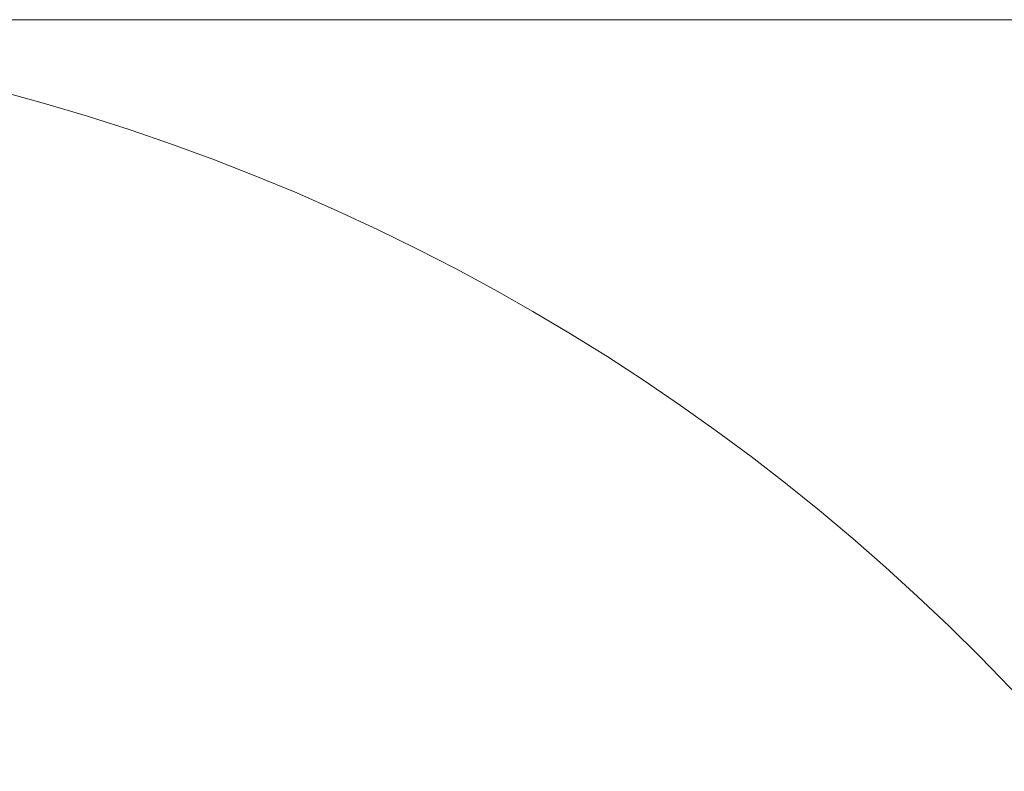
# Model space of a CAD drawing. Header units: millimetres. Extents: x 0 to 14900, y 0 to 10500.
# Tile 26 of 56: x 4353 to 5396, y 6813 to 7609. Entities that reach past the tile are written whole.
import ezdxf

# ---------------------------------------------------------------- set-up
doc = ezdxf.new("R2010")
doc.units = ezdxf.units.MM
doc.header["$LTSCALE"] = 25
doc.styles.add('SLDTEXTSTYLE0', font='TXT', dxfattribs={"width": 0.605})
doc.dimstyles.new('SLDDIMSTYLE0', dxfattribs={"dimtxt": 87.5, "dimasz": 87.5, "dimexe": 0, "dimexo": 0.0625, "dimgap": 21.875, "dimtad": 1, "dimdec": 0, "dimrnd": 1e-09, "dimzin": 12, "dimdsep": 46, "dimtxsty": 'SLDTEXTSTYLE0', "dimsah": 1, "dimcen": 0.09, "dimadec": 0, "dimazin": 3, "dimtfac": 1, "dimtofl": 0, "dimtmove": 0, "dimatfit": 3, "dimfxl": 1, "dimfrac": 2, "dimtolj": 1, "dimtzin": 12, "dimarcsym": 0})

# ---------------------------------------------------------------- blocks, each defined once
blk = doc.blocks.new('_D_4')
at = {"color": 7, "linetype": 'Continuous', "lineweight": 0}
for p, q in [((3798.9, 7609.1), (6438.1, 7609.1)), ((6400.6, 7609.1), (6400.6, 4544.3)), ((3927.7, 4544.3), (6438.1, 4544.3))]:
    blk.add_line(p, q, dxfattribs=at)
at = {"color": 7, "linetype": 'Continuous', "lineweight": 18}
for points in [[(6400.6, 7609.1), (6388.1, 7521.6), (6413.1, 7521.6)], [(6400.6, 4544.3), (6413.1, 4631.8), (6388.1, 4631.8)]]:
    blk.add_solid(points, dxfattribs=at)
at = {"color": 7, "linetype": 'Continuous', "lineweight": 18, "insert": (6287.8, 5943), "char_height": 87.5, "attachment_point": 1, "rotation": 90, "style": 'SLDTEXTSTYLE0'}
blk.add_mtext('3065', dxfattribs=at)

msp = doc.modelspace()

# ---------------------------------------------------------------- linework, layer by layer
at = {"color": 7, "linetype": 'Continuous', "lineweight": 18}
msp.add_arc((3748.8889757, 5324.2675931), 2284.8733767, 5, 155, dxfattribs=at)

# ---------------------------------------------------------------- dimensions: what is measured, and where the dimension line sits
dim = msp.add_linear_dim(base=(6400.6298523, 4544.2675931), p1=(3748.8889757, 7609.1409698), p2=(3877.6889757, 4544.2675931), angle=90, dimstyle='SLDDIMSTYLE0', dxfattribs=at)
dim.commit()
dim.dimension.update_dxf_attribs({"geometry": '_D_4', "text_midpoint": (6400.6298523, 6076.7042815), "dimtype": 160})

doc.saveas('drawing.dxf')
